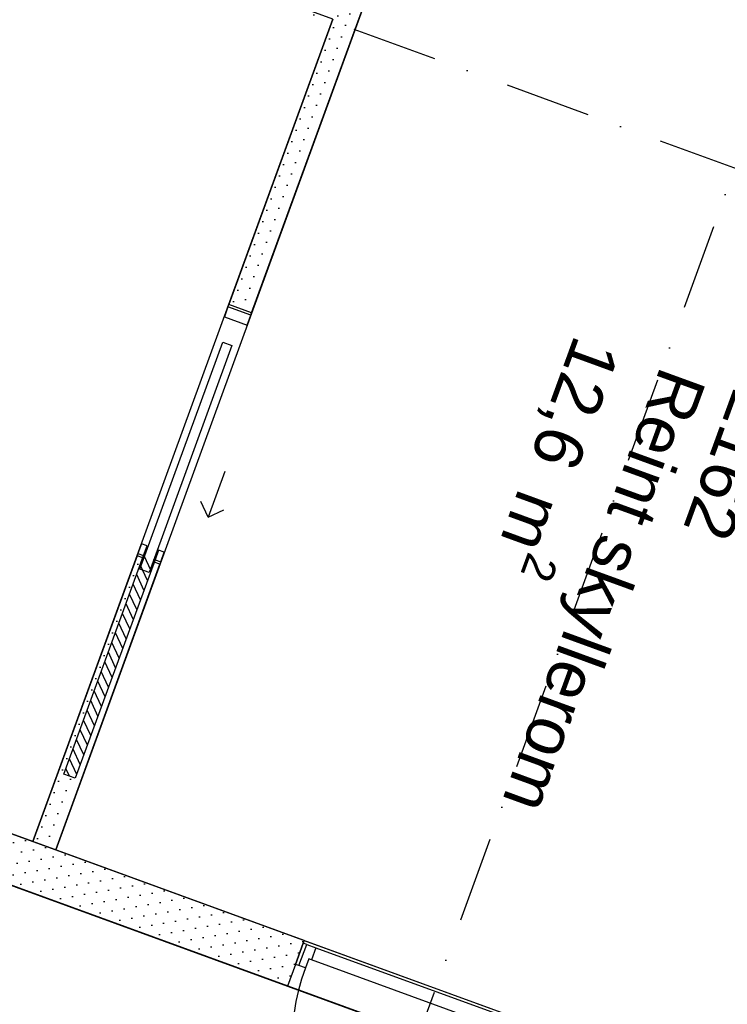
# Model space of a CAD drawing. Header units: millimetres. Extents: x 112481703 to 112588235, y 1264638581 to 1264713486.
# Tile 39 of 256: x 112520911 to 112523820, y 1264676121 to 1264680171. Entities that reach past the tile are written whole.
import ezdxf
from ezdxf.enums import TextEntityAlignment as Align

# ---------------------------------------------------------------- set-up
doc = ezdxf.new("R2010")
doc.units = ezdxf.units.MM
doc.header["$LTSCALE"] = 0.5
doc.header["$MEASUREMENT"] = 0
doc.linetypes.add('PLINE', pattern=[0])
doc.linetypes.add('Prikk & stiplet', pattern=[1340.555525, 705.555534, -352.777767, 0, -282.222223])
for name, color, linetype in [('242- Ikke-bærende innervegger (Skravur)(Nye konstruksjoner)', 7, 'Continuous'), ('242- Ikke-bærende innervegger(Nye konstruksjoner)', 7, 'Continuous'), ('244- Vinduer_ dører_ foldevegger(Nye konstruksjoner)', 7, 'Continuous'), ('852- Snittmarkør', 7, 'Continuous'), ('862- M___Nettoareal (1-100)', 7, 'Continuous'), ('862- M___Nettoareal(Nye konstruksjoner)', 7, 'Continuous'), ('862- M___Nettoareal(Polylinje)(Nye konstruksjoner)', 7, 'Continuous')]:
    doc.layers.add(name, color=color, linetype=linetype)
doc.styles.add('GENERATED_STYLE_1', font='arial.ttf')
pattern_1 = [(249.95599, (112557650, 1264717795), (-81.35699, 29.68231), [0, -50]), (249.95599, (112557682.11, 1264717756.67), (-81.35699, 29.68231), [0, -50])]

# ---------------------------------------------------------------- blocks, each defined once
blk = doc.blocks.new('Korridor_2111_39', base_point=(112514952.3, 1264678769))
at = {"layer": '862- M___Nettoareal(Polylinje)(Nye konstruksjoner)', "linetype": 'PLINE', "flags": 128}
blk.add_lwpolyline([(112519855.8, 1264684860.3), (112512910.6, 1264687394.1), (112509414.6, 1264677812), (112511669.2, 1264676989.4), (112511823.5, 1264677412.1), (112512957.4, 1264676998.4), (112512803.1, 1264676575.7), (112513729.4, 1264676237.8), (112513883.6, 1264676660.5), (112515017.5, 1264676246.8), (112514863.3, 1264675824.1), (112517305.8, 1264674932.9), (112516639.9, 1264673107.7), (112519082.4, 1264672216.5), (112519748.3, 1264674041.8), (112522190.8, 1264673150.7), (112522345.1, 1264673573.4), (112523479, 1264673159.7), (112523324.7, 1264672737), (112524251, 1264672399), (112524405.2, 1264672821.8), (112525774.5, 1264672322.2), (112526580, 1264674529.9), (112514789.6, 1264678831.5, -0.414214), (112514192.9, 1264680113.7), (112515084, 1264682556.2, -0.414214), (112516366.2, 1264683152.9), (112532242.6, 1264677360.5), (112530734.5, 1264673227), (112532613.4, 1264672541.5), (112533813, 1264675829.6), (112535081.1, 1264679305.4), (112528880.9, 1264681567.5), (112528692.4, 1264681050.8), (112527558.5, 1264681464.5), (112526632.2, 1264681802.5), (112525498.3, 1264682216.2), (112525686.8, 1264682732.9), (112520989.7, 1264684446.6), (112520835.4, 1264684023.8), (112519701.5, 1264684437.5)], format="xyb", close=True, dxfattribs=at)
blk = doc.blocks.new('Ureint skyllerom_2161_97', base_point=(112520570.7, 1264679093.2))
at = {"layer": '862- M___Nettoareal(Polylinje)(Nye konstruksjoner)', "linetype": 'PLINE', "flags": 128}
blk.add_lwpolyline([(112518616.3, 1264677648.2), (112520965.3, 1264676791.2), (112522199.1, 1264680173.2), (112519850.2, 1264681030.2)], close=True, dxfattribs=at)
blk = doc.blocks.new('Reint skyllerom_2162_98', base_point=(112523448.7, 1264678043.2))
at = {"layer": '862- M___Nettoareal(Polylinje)(Nye konstruksjoner)', "linetype": 'PLINE', "flags": 128}
blk.add_lwpolyline([(112521059.2, 1264676757), (112523877.6, 1264675728.7), (112525317.1, 1264679674.3), (112522498.7, 1264680702.6)], close=True, dxfattribs=at)
blk = doc.blocks.new('Dør[77]', base_point=(112557650, 1264717795))
at = {"layer": '244- Vinduer_ dører_ foldevegger(Nye konstruksjoner)', "linetype": 'PLINE'}
for p, q in [((112524465.4, 1264680185.2), (112524785.5, 1264681062.6)), ((112524823.1, 1264681048.9), (112524503, 1264680171.5)), ((112524785.5, 1264681062.6), (112524823.1, 1264681048.9)), ((112523585.1, 1264680506.3), (112523553.3, 1264680419)), ((112523585.1, 1264680506.3), (112523553.3, 1264680419)), ((112523585.1, 1264680506.3), (112523553.3, 1264680419)), ((112523589.3, 1264680517.6), (112523585.1, 1264680506.3)), ((112523599.2, 1264680501.2), (112523585.1, 1264680506.3)), ((112523589.3, 1264680517.6), (112524547.5, 1264680168)), ((112523599.2, 1264680501.2), (112523567.4, 1264680413.8)), ((112523625.5, 1264680491.6), (112523599.2, 1264680501.2)), ((112523611.8, 1264680454), (112523625.5, 1264680491.6)), ((112523604.9, 1264680400.1), (112523623.1, 1264680449.9)), ((112523623.1, 1264680449.9), (112523611.8, 1264680454)), ((112523623.1, 1264680449.9), (112524478, 1264680138)), ((112523553.3, 1264680419), (112523520.7, 1264680329.7)), ((112523567.4, 1264680413.8), (112523553.3, 1264680419)), ((112523567.4, 1264680413.8), (112523604.9, 1264680400.1)), ((112524459.8, 1264680088.2), (112523604.9, 1264680400.1)), ((112523520.7, 1264680329.7), (112524478.9, 1264679980.1)), ((112524503, 1264680171.5), (112524465.4, 1264680185.2)), ((112524503, 1264680171.5), (112524489.3, 1264680133.9)), ((112524497.4, 1264680074.5), (112524529.3, 1264680161.9)), ((112524529.3, 1264680161.9), (112524503, 1264680171.5)), ((112524543.4, 1264680156.7), (112524511.5, 1264680069.4)), ((112524543.4, 1264680156.7), (112524511.5, 1264680069.4)), ((112524543.4, 1264680156.7), (112524511.5, 1264680069.4)), ((112524529.3, 1264680161.9), (112524543.4, 1264680156.7)), ((112524547.5, 1264680168), (112524543.4, 1264680156.7)), ((112524478, 1264680138), (112524459.8, 1264680088.2)), ((112524489.3, 1264680133.9), (112524478, 1264680138)), ((112524459.8, 1264680088.2), (112524497.4, 1264680074.5)), ((112524511.5, 1264680069.4), (112524478.9, 1264679980.1)), ((112524497.4, 1264680074.5), (112524511.5, 1264680069.4))]:
    blk.add_line(p, q, dxfattribs=at)
blk.add_arc((112524503, 1264680171.5), 934, 69.956, 159.956, dxfattribs=at)
blk = doc.blocks.new('Dør[83]', base_point=(112557650, 1264717795))
at = {"layer": '244- Vinduer_ dører_ foldevegger(Nye konstruksjoner)', "linetype": 'PLINE'}
for p, q in [((112522081.2, 1264676384.1), (112522077.1, 1264676372.8)), ((112522081.2, 1264676384.1), (112523039.4, 1264676034.5)), ((112522045.2, 1264676285.5), (112522077.1, 1264676372.8)), ((112522077.1, 1264676372.8), (112522045.2, 1264676285.5)), ((112522077.1, 1264676372.8), (112522045.2, 1264676285.5)), ((112522059.3, 1264676280.3), (112522091.2, 1264676367.7)), ((112522091.2, 1264676367.7), (112522077.1, 1264676372.8)), ((112522091.2, 1264676367.7), (112522128.8, 1264676354)), ((112522128.8, 1264676354), (112522110.6, 1264676304.2)), ((112522128.8, 1264676354), (112522983.6, 1264676042.1)), ((112522099.3, 1264676308.3), (112522085.6, 1264676270.7)), ((112522110.6, 1264676304.2), (112522099.3, 1264676308.3)), ((112522965.5, 1264675992.3), (112522110.6, 1264676304.2)), ((112522045.2, 1264676285.5), (112522012.6, 1264676196.2)), ((112522059.3, 1264676280.3), (112522045.2, 1264676285.5)), ((112522085.6, 1264676270.7), (112522059.3, 1264676280.3)), ((112522012.6, 1264676196.2), (112522970.9, 1264675846.6)), ((112522965.5, 1264675992.3), (112522983.6, 1264676042.1)), ((112522983.6, 1264676042.1), (112523021.2, 1264676028.4)), ((112523021.2, 1264676028.4), (112522989.3, 1264675941)), ((112523003.4, 1264675935.9), (112523035.3, 1264676023.2)), ((112523035.3, 1264676023.2), (112523003.4, 1264675935.9)), ((112523035.3, 1264676023.2), (112523003.4, 1264675935.9)), ((112523021.2, 1264676028.4), (112523035.3, 1264676023.2)), ((112523039.4, 1264676034.5), (112523035.3, 1264676023.2)), ((112522963, 1264675950.6), (112522976.7, 1264675988.2)), ((112522976.7, 1264675988.2), (112522965.5, 1264675992.3)), ((112522925.5, 1264675964.3), (112522605.3, 1264675086.9)), ((112522642.9, 1264675073.2), (112522963, 1264675950.6)), ((112522963, 1264675950.6), (112522925.5, 1264675964.3)), ((112522989.3, 1264675941), (112522963, 1264675950.6)), ((112523003.4, 1264675935.9), (112522970.9, 1264675846.6)), ((112522989.3, 1264675941), (112523003.4, 1264675935.9)), ((112522605.3, 1264675086.9), (112522642.9, 1264675073.2))]:
    blk.add_line(p, q, dxfattribs=at)
blk.add_arc((112522963, 1264675950.6), 934, 159.956, 249.956, dxfattribs=at)
blk = doc.blocks.new('Skyvedør med pocketkarm[88]', base_point=(112557650, 1264717795))
at = {"layer": '244- Vinduer_ dører_ foldevegger(Nye konstruksjoner)', "linetype": 'PLINE'}
for p, q in [((112521767.3, 1264678989.5), (112521752.6, 1264678949.1)), ((112521767.3, 1264678989.5), (112521770.7, 1264678998.9)), ((112521861.2, 1264678955.2), (112521767.3, 1264678989.5)), ((112521864.7, 1264678964.6), (112521770.7, 1264678998.9)), ((112521864.7, 1264678964.6), (112521770.7, 1264678998.9)), ((112521864.7, 1264678964.6), (112521770.7, 1264678998.9)), ((112521752.6, 1264678949.1), (112521846.5, 1264678914.8)), ((112521846.5, 1264678914.8), (112521861.2, 1264678955.2)), ((112521861.2, 1264678955.2), (112521864.7, 1264678964.6)), ((112521405.8, 1264677911.1), (112521746.5, 1264678844.9)), ((112521746.5, 1264678844.9), (112521784, 1264678831.2)), ((112521784, 1264678831.2), (112521443.4, 1264677897.4)), ((112521754.6, 1264678312.9), (112521686.1, 1264678125)), ((112521686.1, 1264678125), (112521656.2, 1264678189.1)), ((112521686.1, 1264678125), (112521750.2, 1264678154.8)), ((112521411.9, 1264678015.3), (112521397.1, 1264677974.9)), ((112521435.4, 1264678006.7), (112521411.9, 1264678015.3)), ((112521420.6, 1264677966.4), (112521435.4, 1264678006.7)), ((112521397.1, 1264677974.9), (112521393.7, 1264677965.5)), ((112521417.2, 1264677957), (112521393.7, 1264677965.5)), ((112521417.2, 1264677957), (112521393.7, 1264677965.5)), ((112521417.2, 1264677957), (112521393.7, 1264677965.5)), ((112521397.1, 1264677974.9), (112521420.6, 1264677966.4)), ((112521420.6, 1264677966.4), (112521417.2, 1264677957)), ((112521482.3, 1264677989.6), (112521467.6, 1264677949.2)), ((112521505.8, 1264677981), (112521482.3, 1264677989.6)), ((112521491.1, 1264677940.6), (112521505.8, 1264677981)), ((112521467.6, 1264677949.2), (112521464.2, 1264677939.8)), ((112521487.6, 1264677931.3), (112521464.2, 1264677939.8)), ((112521487.6, 1264677931.3), (112521464.2, 1264677939.8)), ((112521487.6, 1264677931.3), (112521464.2, 1264677939.8)), ((112521467.6, 1264677949.2), (112521491.1, 1264677940.6)), ((112521491.1, 1264677940.6), (112521487.6, 1264677931.3)), ((112521443.4, 1264677897.4), (112521405.8, 1264677911.1))]:
    blk.add_line(p, q, dxfattribs=at)
blk = doc.blocks.new('Label_33', base_point=(112523312.9, 1264677850.5))
at = {"layer": '862- M___Nettoareal (1-100)', "char_height": 200, "attachment_point": 1, "rotation": 249.956, "style": 'GENERATED_STYLE_1'}
for s, insert in [('\\A1;{\\pql;\\pt0,241000;\\fArial|b0|i0|c0|p0;\\W1.000000;12,6\\fArial|b0|i0|c0|p0;\\W1.000000;\\A1{\\H.66x;\\S^  ;}\\fArial|b0|i0|c0|p0;\\W1.000000; m\\fArial|b0|i0|c0|p0;\\W1.000000;\\A1{\\H.66x;\\S2^  ;}\\fArial|b0|i0|c0|p0;\\W1.000000;\\fArial|b0|i0|c0|p0;\\W1.000000;\\fArial|b0|i0|c0|p0;\\W1.000000;\\fArial|b0|i0|c0|p0;\\W1.000000;\\fArial|b0|i0|c0|p0;\\W1.000000;\\fArial|b0|i0|c0|p0;\\W1.000000;\\fArial|b0|i0|c0|p0;\\W1.000000;\\A1{\\H.66x;\\S^  ;}\\fArial|b0|i0|c0|p0;\\W1.000000;\\fArial|b0|i0|c0|p0;\\W1.000000;\\A1{\\H.66x;\\S^  ;}\\fArial|b0|i0|c0|p0;\\W1.000000;\\fArial|b0|i0|c0|p0;\\W1.000000;\\fArial|b0|i0|c0|p0;\\W1.000000;\\fArial|b0|i0|c0|p0;\\W1.000000;\\fArial|b0|i0|c0|p0;\\W1.000000;\\fArial|b0|i0|c0|p0;\\W1.000000;\\fArial|b0|i0|c0|p0;\\W1.000000;\\A1{\\H.66x;\\S^  ;}\\fArial|b0|i0|c0|p0;\\W1.000000;\\fArial|b0|i0|c0|p0;\\W1.000000;\\A1{\\H.66x;\\S^  ;}\\fArial|b0|i0|c0|p0;\\W1.000000;\\fArial|b0|i0|c0|p0;\\W1.000000;\\fArial|b0|i0|c0|p0;\\W1.000000;\\fArial|b0|i0|c0|p0;\\W1.000000;\\fArial|b0|i0|c0|p0;\\W1.000000;\\fArial|b0|i0|c0|p0;\\W1.000000;\\fArial|b0|i0|c0|p0;\\W1.000000;\\A1{\\H.66x;\\S^  ;}\\fArial|b0|i0|c0|p0;\\W1.000000;\\fArial|b0|i0|c0|p0;\\W1.000000;\\A1{\\H.66x;\\S^  ;}\\fArial|b0|i0|c0|p0;\\W1.000000;\\fArial|b0|i0|c0|p0;\\W1.000000;\\fArial|b0|i0|c0|p0;\\W1.000000;\\fArial|b0|i0|c0|p0;\\W1.000000;\\fArial|b0|i0|c0|p0;\\W1.000000;\\fArial|b0|i0|c0|p0;\\W1.000000;\\fArial|b0|i0|c0|p0;\\W1.000000;\\A1{\\H.66x;\\S^  ;}\\fArial|b0|i0|c0|p0;\\W1.000000;\\fArial|b0|i0|c0|p0;\\W1.000000;\\A1{\\H.66x;\\S^  ;}\\fArial|b0|i0|c0|p0;\\W1.000000;\\fArial|b0|i0|c0|p0;\\W1.000000;\\fArial|b0|i0|c0|p0;\\W1.000000;\\fArial|b0|i0|c0|p0;\\W1.000000;\\fArial|b0|i0|c0|p0;\\W1.000000;\\fArial|b0|i0|c0|p0;\\W1.000000;\\fArial|b0|i0|c0|p0;\\W1.000000;\\fArial|b0|i0|c0|p0;\\W1.000000;}', (112523437.5, 1264678792.2)), ('\\A1;{\\pql;\\pt0,241000;\\fArial|b0|i0|c0|p0;\\W1.000000;2162\\fArial|b0|i0|c0|p0;\\W1.000000;\\A1{\\H.66x;\\S^  ;}\\fArial|b0|i0|c0|p0;\\W1.000000;\\fArial|b0|i0|c0|p0;\\W1.000000;\\A1{\\H.66x;\\S^  ;}\\fArial|b0|i0|c0|p0;\\W1.000000;\\fArial|b0|i0|c0|p0;\\W1.000000;\\fArial|b0|i0|c0|p0;\\W1.000000;\\fArial|b0|i0|c0|p0;\\W1.000000;\\fArial|b0|i0|c0|p0;\\W1.000000;\\fArial|b0|i0|c0|p0;\\W1.000000;\\fArial|b0|i0|c0|p0;\\W1.000000;\\A1{\\H.66x;\\S^  ;}\\fArial|b0|i0|c0|p0;\\W1.000000;\\fArial|b0|i0|c0|p0;\\W1.000000;\\A1{\\H.66x;\\S^  ;}\\fArial|b0|i0|c0|p0;\\W1.000000;\\fArial|b0|i0|c0|p0;\\W1.000000;\\fArial|b0|i0|c0|p0;\\W1.000000;\\fArial|b0|i0|c0|p0;\\W1.000000;\\fArial|b0|i0|c0|p0;\\W1.000000;\\fArial|b0|i0|c0|p0;\\W1.000000;\\fArial|b0|i0|c0|p0;\\W1.000000;\\A1{\\H.66x;\\S^  ;}\\fArial|b0|i0|c0|p0;\\W1.000000;\\fArial|b0|i0|c0|p0;\\W1.000000;\\A1{\\H.66x;\\S^  ;}\\fArial|b0|i0|c0|p0;\\W1.000000;\\fArial|b0|i0|c0|p0;\\W1.000000;\\fArial|b0|i0|c0|p0;\\W1.000000;\\fArial|b0|i0|c0|p0;\\W1.000000;\\fArial|b0|i0|c0|p0;\\W1.000000;\\fArial|b0|i0|c0|p0;\\W1.000000;\\fArial|b0|i0|c0|p0;\\W1.000000;\\A1{\\H.66x;\\S^  ;}\\fArial|b0|i0|c0|p0;\\W1.000000;\\fArial|b0|i0|c0|p0;\\W1.000000;\\A1{\\H.66x;\\S^  ;}\\fArial|b0|i0|c0|p0;\\W1.000000;\\fArial|b0|i0|c0|p0;\\W1.000000;\\fArial|b0|i0|c0|p0;\\W1.000000;\\fArial|b0|i0|c0|p0;\\W1.000000;\\fArial|b0|i0|c0|p0;\\W1.000000;\\fArial|b0|i0|c0|p0;\\W1.000000;\\fArial|b0|i0|c0|p0;\\W1.000000;\\A1{\\H.66x;\\S^  ;}\\fArial|b0|i0|c0|p0;\\W1.000000;\\fArial|b0|i0|c0|p0;\\W1.000000;\\A1{\\H.66x;\\S^  ;}\\fArial|b0|i0|c0|p0;\\W1.000000;\\fArial|b0|i0|c0|p0;\\W1.000000;\\fArial|b0|i0|c0|p0;\\W1.000000;\\fArial|b0|i0|c0|p0;\\W1.000000;\\fArial|b0|i0|c0|p0;\\W1.000000;\\fArial|b0|i0|c0|p0;\\W1.000000;\\fArial|b0|i0|c0|p0;\\W1.000000;\\fArial|b0|i0|c0|p0;\\W1.000000;}', (112524037.6, 1264678594.6)), ('\\A1;{\\pql;\\pt0,241000;\\fArial|b0|i0|c0|p0;\\W1.000000;Reint skyllerom\\fArial|b0|i0|c0|p0;\\W1.000000;\\A1{\\H.66x;\\S^  ;}\\fArial|b0|i0|c0|p0;\\W1.000000;\\fArial|b0|i0|c0|p0;\\W1.000000;\\A1{\\H.66x;\\S^  ;}\\fArial|b0|i0|c0|p0;\\W1.000000;\\fArial|b0|i0|c0|p0;\\W1.000000;\\fArial|b0|i0|c0|p0;\\W1.000000;\\fArial|b0|i0|c0|p0;\\W1.000000;\\fArial|b0|i0|c0|p0;\\W1.000000;\\fArial|b0|i0|c0|p0;\\W1.000000;\\fArial|b0|i0|c0|p0;\\W1.000000;\\A1{\\H.66x;\\S^  ;}\\fArial|b0|i0|c0|p0;\\W1.000000;\\fArial|b0|i0|c0|p0;\\W1.000000;\\A1{\\H.66x;\\S^  ;}\\fArial|b0|i0|c0|p0;\\W1.000000;\\fArial|b0|i0|c0|p0;\\W1.000000;\\fArial|b0|i0|c0|p0;\\W1.000000;\\fArial|b0|i0|c0|p0;\\W1.000000;\\fArial|b0|i0|c0|p0;\\W1.000000;\\fArial|b0|i0|c0|p0;\\W1.000000;\\fArial|b0|i0|c0|p0;\\W1.000000;\\A1{\\H.66x;\\S^  ;}\\fArial|b0|i0|c0|p0;\\W1.000000;\\fArial|b0|i0|c0|p0;\\W1.000000;\\A1{\\H.66x;\\S^  ;}\\fArial|b0|i0|c0|p0;\\W1.000000;\\fArial|b0|i0|c0|p0;\\W1.000000;\\fArial|b0|i0|c0|p0;\\W1.000000;\\fArial|b0|i0|c0|p0;\\W1.000000;\\fArial|b0|i0|c0|p0;\\W1.000000;\\fArial|b0|i0|c0|p0;\\W1.000000;\\fArial|b0|i0|c0|p0;\\W1.000000;\\A1{\\H.66x;\\S^  ;}\\fArial|b0|i0|c0|p0;\\W1.000000;\\fArial|b0|i0|c0|p0;\\W1.000000;\\A1{\\H.66x;\\S^  ;}\\fArial|b0|i0|c0|p0;\\W1.000000;\\fArial|b0|i0|c0|p0;\\W1.000000;\\fArial|b0|i0|c0|p0;\\W1.000000;\\fArial|b0|i0|c0|p0;\\W1.000000;\\fArial|b0|i0|c0|p0;\\W1.000000;\\fArial|b0|i0|c0|p0;\\W1.000000;\\fArial|b0|i0|c0|p0;\\W1.000000;\\A1{\\H.66x;\\S^  ;}\\fArial|b0|i0|c0|p0;\\W1.000000;\\fArial|b0|i0|c0|p0;\\W1.000000;\\A1{\\H.66x;\\S^  ;}\\fArial|b0|i0|c0|p0;\\W1.000000;\\fArial|b0|i0|c0|p0;\\W1.000000;\\fArial|b0|i0|c0|p0;\\W1.000000;\\fArial|b0|i0|c0|p0;\\W1.000000;\\fArial|b0|i0|c0|p0;\\W1.000000;\\fArial|b0|i0|c0|p0;\\W1.000000;\\fArial|b0|i0|c0|p0;\\W1.000000;\\fArial|b0|i0|c0|p0;\\W1.000000;}', (112523735.5, 1264678683.5))]:
    blk.add_mtext(s, dxfattribs=dict(at, insert=insert))
at = {"layer": '862- M___Nettoareal (1-100)', "style": 'GENERATED_STYLE_1'}
for tag, p in [('DUMMY_108', (112523490, 1264678794.4)), ('DUMMY_107', (112523785.3, 1264678686.6)), ('DUMMY_106', (112524080.5, 1264678578.9))]:
    blk.add_attdef(tag, text='', height=200, rotation=249.956, dxfattribs=at).set_placement(p, align=Align.TOP_LEFT)
blk = doc.blocks.new('Label_56', base_point=(112525175.7, 1264677556.6))
at = {"layer": '862- M___Nettoareal (1-100)', "char_height": 200, "attachment_point": 1, "rotation": 249.956, "style": 'GENERATED_STYLE_1'}
for s, insert in [('\\A1;{\\pql;\\pt0,241000;\\fArial|b0|i0|c0|p0;\\W1.000000;\\fArial|b0|i0|c0|p0;\\W1.000000;\\A1{\\H.66x;\\S^  ;}\\fArial|b0|i0|c0|p0;\\W1.000000;\\fArial|b0|i0|c0|p0;\\W1.000000;\\A1{\\H.66x;\\S^  ;}\\fArial|b0|i0|c0|p0;\\W1.000000;\\fArial|b0|i0|c0|p0;\\W1.000000;\\fArial|b0|i0|c0|p0;\\W1.000000;\\fArial|b0|i0|c0|p0;\\W1.000000;\\fArial|b0|i0|c0|p0;\\W1.000000;\\fArial|b0|i0|c0|p0;\\W1.000000;\\fArial|b0|i0|c0|p0;\\W1.000000;\\A1{\\H.66x;\\S^  ;}\\fArial|b0|i0|c0|p0;\\W1.000000;\\fArial|b0|i0|c0|p0;\\W1.000000;\\A1{\\H.66x;\\S^  ;}\\fArial|b0|i0|c0|p0;\\W1.000000;\\fArial|b0|i0|c0|p0;\\W1.000000;\\fArial|b0|i0|c0|p0;\\W1.000000;\\fArial|b0|i0|c0|p0;\\W1.000000;\\fArial|b0|i0|c0|p0;\\W1.000000;\\fArial|b0|i0|c0|p0;\\W1.000000;\\fArial|b0|i0|c0|p0;\\W1.000000;\\A1{\\H.66x;\\S^  ;}\\fArial|b0|i0|c0|p0;\\W1.000000;\\fArial|b0|i0|c0|p0;\\W1.000000;\\A1{\\H.66x;\\S^  ;}\\fArial|b0|i0|c0|p0;\\W1.000000;\\fArial|b0|i0|c0|p0;\\W1.000000;\\fArial|b0|i0|c0|p0;\\W1.000000;\\fArial|b0|i0|c0|p0;\\W1.000000;\\fArial|b0|i0|c0|p0;\\W1.000000;\\fArial|b0|i0|c0|p0;\\W1.000000;\\fArial|b0|i0|c0|p0;\\W1.000000;\\A1{\\H.66x;\\S^  ;}\\fArial|b0|i0|c0|p0;\\W1.000000;\\fArial|b0|i0|c0|p0;\\W1.000000;\\A1{\\H.66x;\\S^  ;}\\fArial|b0|i0|c0|p0;\\W1.000000;\\fArial|b0|i0|c0|p0;\\W1.000000;\\fArial|b0|i0|c0|p0;\\W1.000000;\\fArial|b0|i0|c0|p0;\\W1.000000;\\fArial|b0|i0|c0|p0;\\W1.000000;\\fArial|b0|i0|c0|p0;\\W1.000000;\\fArial|b0|i0|c0|p0;\\W1.000000;\\A1{\\H.66x;\\S^  ;}\\fArial|b0|i0|c0|p0;\\W1.000000;\\fArial|b0|i0|c0|p0;\\W1.000000;\\A1{\\H.66x;\\S^  ;}\\fArial|b0|i0|c0|p0;\\W1.000000;\\fArial|b0|i0|c0|p0;\\W1.000000;\\fArial|b0|i0|c0|p0;\\W1.000000;\\fArial|b0|i0|c0|p0;\\W1.000000;\\fArial|b0|i0|c0|p0;\\W1.000000;\\fArial|b0|i0|c0|p0;\\W1.000000;\\fArial|b0|i0|c0|p0;\\W1.000000;\\fArial|b0|i0|c0|p0;\\W1.000000;}', (112525995.7, 1264678428.5)), ('\\A1;{\\pql;\\pt0,241000;\\fArial|b0|i0|c0|p0;\\W1.000000;4,1\\fArial|b0|i0|c0|p0;\\W1.000000;\\A1{\\H.66x;\\S^  ;}\\fArial|b0|i0|c0|p0;\\W1.000000; m\\fArial|b0|i0|c0|p0;\\W1.000000;\\A1{\\H.66x;\\S2^  ;}\\fArial|b0|i0|c0|p0;\\W1.000000;\\fArial|b0|i0|c0|p0;\\W1.000000;\\fArial|b0|i0|c0|p0;\\W1.000000;\\fArial|b0|i0|c0|p0;\\W1.000000;\\fArial|b0|i0|c0|p0;\\W1.000000;\\fArial|b0|i0|c0|p0;\\W1.000000;\\fArial|b0|i0|c0|p0;\\W1.000000;\\A1{\\H.66x;\\S^  ;}\\fArial|b0|i0|c0|p0;\\W1.000000;\\fArial|b0|i0|c0|p0;\\W1.000000;\\A1{\\H.66x;\\S^  ;}\\fArial|b0|i0|c0|p0;\\W1.000000;\\fArial|b0|i0|c0|p0;\\W1.000000;\\fArial|b0|i0|c0|p0;\\W1.000000;\\fArial|b0|i0|c0|p0;\\W1.000000;\\fArial|b0|i0|c0|p0;\\W1.000000;\\fArial|b0|i0|c0|p0;\\W1.000000;\\fArial|b0|i0|c0|p0;\\W1.000000;\\A1{\\H.66x;\\S^  ;}\\fArial|b0|i0|c0|p0;\\W1.000000;\\fArial|b0|i0|c0|p0;\\W1.000000;\\A1{\\H.66x;\\S^  ;}\\fArial|b0|i0|c0|p0;\\W1.000000;\\fArial|b0|i0|c0|p0;\\W1.000000;\\fArial|b0|i0|c0|p0;\\W1.000000;\\fArial|b0|i0|c0|p0;\\W1.000000;\\fArial|b0|i0|c0|p0;\\W1.000000;\\fArial|b0|i0|c0|p0;\\W1.000000;\\fArial|b0|i0|c0|p0;\\W1.000000;\\A1{\\H.66x;\\S^  ;}\\fArial|b0|i0|c0|p0;\\W1.000000;\\fArial|b0|i0|c0|p0;\\W1.000000;\\A1{\\H.66x;\\S^  ;}\\fArial|b0|i0|c0|p0;\\W1.000000;\\fArial|b0|i0|c0|p0;\\W1.000000;\\fArial|b0|i0|c0|p0;\\W1.000000;\\fArial|b0|i0|c0|p0;\\W1.000000;\\fArial|b0|i0|c0|p0;\\W1.000000;\\fArial|b0|i0|c0|p0;\\W1.000000;\\fArial|b0|i0|c0|p0;\\W1.000000;\\A1{\\H.66x;\\S^  ;}\\fArial|b0|i0|c0|p0;\\W1.000000;\\fArial|b0|i0|c0|p0;\\W1.000000;\\A1{\\H.66x;\\S^  ;}\\fArial|b0|i0|c0|p0;\\W1.000000;\\fArial|b0|i0|c0|p0;\\W1.000000;\\fArial|b0|i0|c0|p0;\\W1.000000;\\fArial|b0|i0|c0|p0;\\W1.000000;\\fArial|b0|i0|c0|p0;\\W1.000000;\\fArial|b0|i0|c0|p0;\\W1.000000;\\fArial|b0|i0|c0|p0;\\W1.000000;\\fArial|b0|i0|c0|p0;\\W1.000000;}', (112525352.7, 1264678641.8)), ('\\A1;{\\pql;\\pt0,241000;\\fArial|b0|i0|c0|p0;\\W1.000000;Ventilasjon - Sjakt\\fArial|b0|i0|c0|p0;\\W1.000000;\\A1{\\H.66x;\\S^  ;}\\fArial|b0|i0|c0|p0;\\W1.000000;\\fArial|b0|i0|c0|p0;\\W1.000000;\\A1{\\H.66x;\\S^  ;}\\fArial|b0|i0|c0|p0;\\W1.000000;\\fArial|b0|i0|c0|p0;\\W1.000000;\\fArial|b0|i0|c0|p0;\\W1.000000;\\fArial|b0|i0|c0|p0;\\W1.000000;\\fArial|b0|i0|c0|p0;\\W1.000000;\\fArial|b0|i0|c0|p0;\\W1.000000;\\fArial|b0|i0|c0|p0;\\W1.000000;\\A1{\\H.66x;\\S^  ;}\\fArial|b0|i0|c0|p0;\\W1.000000;\\fArial|b0|i0|c0|p0;\\W1.000000;\\A1{\\H.66x;\\S^  ;}\\fArial|b0|i0|c0|p0;\\W1.000000;\\fArial|b0|i0|c0|p0;\\W1.000000;\\fArial|b0|i0|c0|p0;\\W1.000000;\\fArial|b0|i0|c0|p0;\\W1.000000;\\fArial|b0|i0|c0|p0;\\W1.000000;\\fArial|b0|i0|c0|p0;\\W1.000000;\\fArial|b0|i0|c0|p0;\\W1.000000;\\A1{\\H.66x;\\S^  ;}\\fArial|b0|i0|c0|p0;\\W1.000000;\\fArial|b0|i0|c0|p0;\\W1.000000;\\A1{\\H.66x;\\S^  ;}\\fArial|b0|i0|c0|p0;\\W1.000000;\\fArial|b0|i0|c0|p0;\\W1.000000;\\fArial|b0|i0|c0|p0;\\W1.000000;\\fArial|b0|i0|c0|p0;\\W1.000000;\\fArial|b0|i0|c0|p0;\\W1.000000;\\fArial|b0|i0|c0|p0;\\W1.000000;\\fArial|b0|i0|c0|p0;\\W1.000000;\\A1{\\H.66x;\\S^  ;}\\fArial|b0|i0|c0|p0;\\W1.000000;\\fArial|b0|i0|c0|p0;\\W1.000000;\\A1{\\H.66x;\\S^  ;}\\fArial|b0|i0|c0|p0;\\W1.000000;\\fArial|b0|i0|c0|p0;\\W1.000000;\\fArial|b0|i0|c0|p0;\\W1.000000;\\fArial|b0|i0|c0|p0;\\W1.000000;\\fArial|b0|i0|c0|p0;\\W1.000000;\\fArial|b0|i0|c0|p0;\\W1.000000;\\fArial|b0|i0|c0|p0;\\W1.000000;\\A1{\\H.66x;\\S^  ;}\\fArial|b0|i0|c0|p0;\\W1.000000;\\fArial|b0|i0|c0|p0;\\W1.000000;\\A1{\\H.66x;\\S^  ;}\\fArial|b0|i0|c0|p0;\\W1.000000;\\fArial|b0|i0|c0|p0;\\W1.000000;\\fArial|b0|i0|c0|p0;\\W1.000000;\\fArial|b0|i0|c0|p0;\\W1.000000;\\fArial|b0|i0|c0|p0;\\W1.000000;\\fArial|b0|i0|c0|p0;\\W1.000000;\\fArial|b0|i0|c0|p0;\\W1.000000;\\fArial|b0|i0|c0|p0;\\W1.000000;}', (112525650.6, 1264678533.1))]:
    blk.add_mtext(s, dxfattribs=dict(at, insert=insert))
at = {"layer": '862- M___Nettoareal (1-100)', "style": 'GENERATED_STYLE_1'}
for tag, p in [('DUMMY_108', (112525405.2, 1264678643.9)), ('DUMMY_107', (112525700.4, 1264678536.2)), ('DUMMY_106', (112525995.7, 1264678428.5))]:
    blk.add_attdef(tag, text='', height=200, rotation=249.956, dxfattribs=at).set_placement(p, align=Align.TOP_LEFT)

msp = doc.modelspace()

# ---------------------------------------------------------------- hatches: boundary and pattern name
at = {"layer": '242- Ikke-bærende innervegger (Skravur)(Nye konstruksjoner)', "linetype": 'Continuous'}
h = msp.add_hatch(dxfattribs=at)
h.set_pattern_fill('Prikker_tett', color=256, style=0, pattern_type=2)
h.set_pattern_definition(pattern_1)
h.paths.add_polyline_path([(112522498.7, 1264680702.6), (112522404.8, 1264680736.8), (112521770.7, 1264678998.9), (112521864.7, 1264678964.6)])
h = msp.add_hatch(dxfattribs=at)
h.set_pattern_fill('Prikker_tett', color=256, style=0, pattern_type=2)
h.set_pattern_definition(pattern_1)
h.paths.add_polyline_path([(112521417.2, 1264677957), (112521393.7, 1264677965.5), (112520965.3, 1264676791.2), (112521059.2, 1264676757), (112521487.6, 1264677931.3), (112521464.2, 1264677939.8), (112521139.9, 1264677051.1), (112521093, 1264677068.3)])
h = msp.add_hatch(dxfattribs=at)
h.set_pattern_fill('Prikker_tett', color=256, style=0, pattern_type=2)
h.set_pattern_definition(pattern_1)
h.paths.add_polyline_path([(112520254.6, 1264677050.5), (112520186.1, 1264676862.6), (112522012.6, 1264676196.2), (112522081.2, 1264676384.1)])
at = {"layer": '242- Ikke-bærende innervegger(Nye konstruksjoner)', "linetype": 'Continuous'}
h = msp.add_hatch(dxfattribs=at)
h.set_pattern_fill('Skrålinjer_1', color=256, style=0, pattern_type=2)
h.set_pattern_definition([(294.95599, (112557650, 1264717795), (27.198964, 12.65766), [])])
h.paths.add_polyline_path([(112521467.6, 1264677949.2), (112521420.6, 1264677966.4), (112521093, 1264677068.3), (112521139.9, 1264677051.1)])

# ---------------------------------------------------------------- linework, layer by layer
at = {"layer": '242- Ikke-bærende innervegger(Nye konstruksjoner)', "linetype": 'PLINE'}
for p, q in [((112521864.7, 1264678964.6), (112521770.7, 1264678998.9)), ((112521093, 1264677068.3), (112521420.6, 1264677966.4)), ((112521417.2, 1264677957), (112521393.7, 1264677965.5)), ((112521467.6, 1264677949.2), (112521139.9, 1264677051.1)), ((112521487.6, 1264677931.3), (112521464.2, 1264677939.8)), ((112521139.9, 1264677051.1), (112521093, 1264677068.3)), ((112522081.2, 1264676384.1), (112522077.1, 1264676372.8)), ((112522077.1, 1264676372.8), (112522045.2, 1264676285.5)), ((112522045.2, 1264676285.5), (112522012.6, 1264676196.2))]:
    msp.add_line(p, q, dxfattribs=at)
at = {"layer": '242- Ikke-bærende innervegger(Nye konstruksjoner)', "linetype": 'PLINE', "flags": 128}
for points in [[(112521864.7, 1264678964.6), (112522498.7, 1264680702.6)], [(112522199.1, 1264680173.2), (112521770.7, 1264678998.9)], [(112521393.7, 1264677965.5), (112520965.3, 1264676791.2)], [(112521059.2, 1264676757), (112521487.6, 1264677931.3)], [(112522081.2, 1264676384.1), (112520254.6, 1264677050.5)], [(112520186.1, 1264676862.6), (112522012.6, 1264676196.2)], [(112520965.3, 1264676791.2), (112521059.2, 1264676757)]]:
    msp.add_lwpolyline(points, dxfattribs=at)
at = {"layer": '852- Snittmarkør', "linetype": 'Prikk & stiplet'}
for p, q in [((112534103.1, 1264707658.3), (112510409.8, 1264642716.7)), ((112578667.8, 1264659560.5), (112483198.3, 1264694391.6))]:
    msp.add_line(p, q, dxfattribs=at)

# ---------------------------------------------------------------- block references
at = {"layer": '244- Vinduer_ dører_ foldevegger(Nye konstruksjoner)', "linetype": 'PLINE'}
for name in ['Dør[77]', 'Skyvedør med pocketkarm[88]', 'Dør[83]']:
    msp.add_blockref(name, (112557650, 1264717795), dxfattribs=at)
at = {"layer": '862- M___Nettoareal (1-100)', "linetype": 'PLINE'}
for name, p in [('Label_33', (112523312.9, 1264677850.5)), ('Label_56', (112525175.7, 1264677556.6))]:
    msp.add_blockref(name, p, dxfattribs=at)
at = {"layer": '862- M___Nettoareal(Nye konstruksjoner)', "linetype": 'Continuous'}
for name, p in [('Korridor_2111_39', (112514952.3, 1264678769)), ('Ureint skyllerom_2161_97', (112520570.7, 1264679093.2)), ('Reint skyllerom_2162_98', (112523448.7, 1264678043.2))]:
    msp.add_blockref(name, p, dxfattribs=at)

doc.saveas('drawing.dxf')
